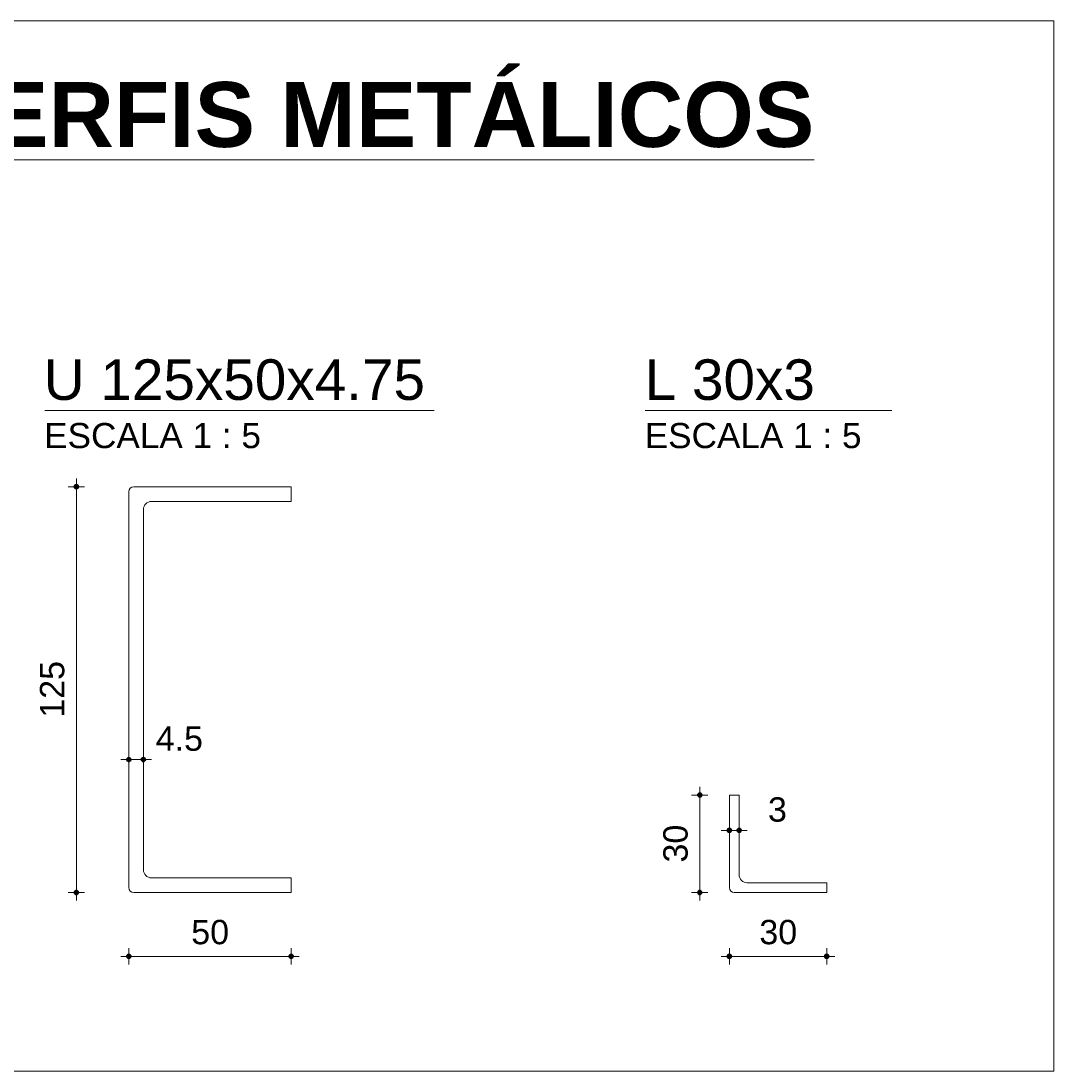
# Model space of a CAD drawing. Header units: metres. Extents: x 10.9 to 53.4, y -75.7 to 7.5.
# Tile 11 of 14: x 38.242 to 38.56, y 2.908 to 3.231. Entities that reach past the tile are written whole.
import ezdxf

# ---------------------------------------------------------------- set-up
doc = ezdxf.new("R2010")
doc.units = ezdxf.units.M
doc.linetypes.add('Projeção', pattern=[0.003969, 0.002381, -0.001587])
for name, color, linetype, lineweight in [('A-ANNO-DIMS', 7, 'Continuous', 9), ('A-ANNO-DIMS-5', 7, 'Continuous', 9), ('A-DETL-THIN', 7, 'Continuous', 18), ('A-FLOR-OVHD', 7, 'Projeção', 18), ('G-ANNO-TEXT', 7, 'Continuous', 9)]:
    doc.layers.add(name, color=color, linetype=linetype, lineweight=lineweight)
doc.styles.add('Arial_3', font='arial.ttf', dxfattribs={"height": 0.0075})
doc.styles.add('Arial_4', font='arial.ttf', dxfattribs={"height": 0.0125})
doc.styles.add('Arial_5', font='arial.ttf', dxfattribs={"height": 0.00775})
doc.styles.add('Arial_B', font='arialbd.ttf', dxfattribs={"height": 0.02})
doc.dimstyles.new('Linear_-_3_mm_em_mm_2', dxfattribs={"dimscale": 0.3048, "dimtxt": 0.007652, "dimasz": 0.016404, "dimexe": 0.008202, "dimexo": 0.0625, "dimgap": 0.004921, "dimtad": 1, "dimlfac": 1000, "dimrnd": 0.01, "dimdsep": 46, "dimtxsty": 'Arial_3', "dimblk1": 'DOTSMALL', "dimblk2": 'DOTSMALL', "dimsah": 1, "dimcen": 0.09, "dimdle": 0.008202, "dimazin": 0, "dimtfac": 1, "dimtdec": 4, "dimtix": 1, "dimtmove": 2, "dimatfit": 3, "dimfxl": 0.008202, "dimfxlon": 1, "dimtvp": 1, "dimtolj": 1, "dimtzin": 0, "dimarcsym": 2})
doc.dimstyles.new('Linear_-_3_mm_em_mm_2_1', dxfattribs={"dimscale": 0.3048, "dimtxt": 0.007652, "dimasz": 0.016404, "dimexe": 0.008202, "dimexo": 0.0625, "dimgap": 0.004921, "dimtad": 1, "dimlfac": 1000, "dimrnd": 0.01, "dimdsep": 46, "dimtxsty": 'Arial_3', "dimblk1": 'DOTSMALL', "dimblk2": 'DOTSMALL', "dimsah": 1, "dimcen": 0.09, "dimdle": 0.008202, "dimazin": 0, "dimtfac": 1, "dimtdec": 4, "dimtix": 1, "dimtmove": 0, "dimatfit": 3, "dimfxl": 0.008202, "dimfxlon": 1, "dimtvp": 1, "dimtolj": 1, "dimtzin": 0, "dimarcsym": 2})

# ---------------------------------------------------------------- blocks, each defined once
blk = doc.blocks.new('DIMBLOCK31-DETALHE DOS PERFIS')
at = {"layer": 'A-ANNO-DIMS-5', "lineweight": 35, "transparency": 16777216}
h = blk.add_hatch(color=256, dxfattribs=at)
edge = h.paths.add_edge_path()
edge.add_arc((38.27476, 3.00352), 0.000625, 0, 360)
h = blk.add_hatch(color=256, dxfattribs=at)
edge = h.paths.add_edge_path()
edge.add_arc((38.27926, 3.00352), 0.000625, 0, 360)
at = {"layer": 'A-ANNO-DIMS-5', "transparency": 16777216}
for p, q in [((38.27476, 3.00352), (38.27476, 3.00602)), ((38.27926, 3.00352), (38.27926, 3.00602)), ((38.27226, 3.00352), (38.28176, 3.00352)), ((38.27476, 3.00352), (38.27476, 3.00102)), ((38.27926, 3.00352), (38.27926, 3.00102))]:
    blk.add_line(p, q, dxfattribs=at)
at = {"layer": 'A-ANNO-DIMS-5', "lineweight": 35, "transparency": 16777216}
for centre in [(38.27476, 3.00352), (38.27926, 3.00352)]:
    blk.add_circle(centre, 0.000625, dxfattribs=at)
at = {"layer": 'A-ANNO-DIMS-5', "color": 0, "transparency": 16777216, "insert": (38.28304, 3.01372), "char_height": 0.0075, "width": 0.0173758, "attachment_point": 1, "line_spacing_factor": 0.941778, "style": 'Arial_3'}
blk.add_mtext('4.5', dxfattribs=at)
blk = doc.blocks.new('_DotSmall')
at = {"color": 0, "linetype": 'ByBlock', "const_width": 0.5}
blk.add_lwpolyline([(-0.0625, 0, 1), (0.0625, 0, 1)], format="xyb", close=True, dxfattribs=at)
blk = doc.blocks.new('DIMBLOCK32-DETALHE DOS PERFIS')
at = {"layer": 'A-ANNO-DIMS-5', "lineweight": 35, "transparency": 16777216}
h = blk.add_hatch(color=256, dxfattribs=at)
edge = h.paths.add_edge_path()
edge.add_arc((38.25862, 3.08757), 0.000625, 0, 360)
h = blk.add_hatch(color=256, dxfattribs=at)
edge = h.paths.add_edge_path()
edge.add_arc((38.25862, 2.96257), 0.000625, 0, 360)
at = {"layer": 'A-ANNO-DIMS-5', "transparency": 16777216}
for p, q in [((38.25862, 2.96007), (38.25862, 3.09007)), ((38.25862, 3.08757), (38.25612, 3.08757)), ((38.25862, 3.08757), (38.26112, 3.08757)), ((38.25862, 2.96257), (38.25612, 2.96257)), ((38.25862, 2.96257), (38.26112, 2.96257))]:
    blk.add_line(p, q, dxfattribs=at)
at = {"layer": 'A-ANNO-DIMS-5', "lineweight": 35, "transparency": 16777216}
for centre in [(38.25862, 3.08757), (38.25862, 2.96257)]:
    blk.add_circle(centre, 0.000625, dxfattribs=at)
at = {"layer": 'A-ANNO-DIMS-5', "color": 0, "transparency": 16777216, "insert": (38.24738, 3.01641), "char_height": 0.0075, "width": 0.0207662, "attachment_point": 1, "rotation": 90, "line_spacing_factor": 0.941778, "style": 'Arial_3'}
blk.add_mtext('125', dxfattribs=at)
blk = doc.blocks.new('DIMBLOCK33-DETALHE DOS PERFIS')
at = {"layer": 'A-ANNO-DIMS-5', "lineweight": 35, "transparency": 16777216}
h = blk.add_hatch(color=256, dxfattribs=at)
edge = h.paths.add_edge_path()
edge.add_arc((38.27476, 2.94289), 0.000625, 0, 360)
h = blk.add_hatch(color=256, dxfattribs=at)
edge = h.paths.add_edge_path()
edge.add_arc((38.32476, 2.94289), 0.000625, 0, 360)
at = {"layer": 'A-ANNO-DIMS-5', "transparency": 16777216}
for p, q in [((38.27476, 2.94289), (38.27476, 2.94539)), ((38.32476, 2.94289), (38.32476, 2.94539)), ((38.27226, 2.94289), (38.32726, 2.94289)), ((38.27476, 2.94289), (38.27476, 2.94039)), ((38.32476, 2.94289), (38.32476, 2.94039))]:
    blk.add_line(p, q, dxfattribs=at)
at = {"layer": 'A-ANNO-DIMS-5', "lineweight": 35, "transparency": 16777216}
for centre in [(38.27476, 2.94289), (38.32476, 2.94289)]:
    blk.add_circle(centre, 0.000625, dxfattribs=at)
at = {"layer": 'A-ANNO-DIMS-5', "color": 0, "transparency": 16777216, "insert": (38.29399, 2.95412), "char_height": 0.0075, "width": 0.0138441, "attachment_point": 1, "line_spacing_factor": 0.941778, "style": 'Arial_3'}
blk.add_mtext('50', dxfattribs=at)
blk = doc.blocks.new('DIMBLOCK34-DETALHE DOS PERFIS')
at = {"layer": 'A-ANNO-DIMS-5', "lineweight": 35, "transparency": 16777216}
h = blk.add_hatch(color=256, dxfattribs=at)
edge = h.paths.add_edge_path()
edge.add_arc((38.45976, 2.98169), 0.000625, 0, 360)
h = blk.add_hatch(color=256, dxfattribs=at)
edge = h.paths.add_edge_path()
edge.add_arc((38.46276, 2.98169), 0.000625, 0, 360)
at = {"layer": 'A-ANNO-DIMS-5', "transparency": 16777216}
for p, q in [((38.45976, 2.98169), (38.45976, 2.98419)), ((38.46276, 2.98169), (38.46276, 2.98419)), ((38.45726, 2.98169), (38.46526, 2.98169)), ((38.45976, 2.98169), (38.45976, 2.97919)), ((38.46276, 2.98169), (38.46276, 2.97919))]:
    blk.add_line(p, q, dxfattribs=at)
at = {"layer": 'A-ANNO-DIMS-5', "lineweight": 35, "transparency": 16777216}
for centre in [(38.45976, 2.98169), (38.46276, 2.98169)]:
    blk.add_circle(centre, 0.000625, dxfattribs=at)
at = {"layer": 'A-ANNO-DIMS-5', "color": 0, "transparency": 16777216, "insert": (38.47165, 2.99189), "char_height": 0.0075, "width": 0.0069221, "attachment_point": 1, "line_spacing_factor": 0.941778, "style": 'Arial_3'}
blk.add_mtext('3', dxfattribs=at)
blk = doc.blocks.new('DIMBLOCK35-DETALHE DOS PERFIS')
at = {"layer": 'A-ANNO-DIMS-5', "lineweight": 35, "transparency": 16777216}
h = blk.add_hatch(color=256, dxfattribs=at)
edge = h.paths.add_edge_path()
edge.add_arc((38.45976, 2.94289), 0.000625, 0, 360)
h = blk.add_hatch(color=256, dxfattribs=at)
edge = h.paths.add_edge_path()
edge.add_arc((38.48976, 2.94289), 0.000625, 0, 360)
at = {"layer": 'A-ANNO-DIMS-5', "transparency": 16777216}
for p, q in [((38.45976, 2.94289), (38.45976, 2.94539)), ((38.48976, 2.94289), (38.48976, 2.94539)), ((38.45726, 2.94289), (38.49226, 2.94289)), ((38.45976, 2.94289), (38.45976, 2.94039)), ((38.48976, 2.94289), (38.48976, 2.94039))]:
    blk.add_line(p, q, dxfattribs=at)
at = {"layer": 'A-ANNO-DIMS-5', "lineweight": 35, "transparency": 16777216}
for centre in [(38.45976, 2.94289), (38.48976, 2.94289)]:
    blk.add_circle(centre, 0.000625, dxfattribs=at)
at = {"layer": 'A-ANNO-DIMS-5', "color": 0, "transparency": 16777216, "insert": (38.46899, 2.95412), "char_height": 0.0075, "width": 0.0138441, "attachment_point": 1, "line_spacing_factor": 0.941778, "style": 'Arial_3'}
blk.add_mtext('30', dxfattribs=at)
blk = doc.blocks.new('DIMBLOCK36-DETALHE DOS PERFIS')
at = {"layer": 'A-ANNO-DIMS-5', "lineweight": 35, "transparency": 16777216}
h = blk.add_hatch(color=256, dxfattribs=at)
edge = h.paths.add_edge_path()
edge.add_arc((38.45064, 2.99257), 0.000625, 0, 360)
h = blk.add_hatch(color=256, dxfattribs=at)
edge = h.paths.add_edge_path()
edge.add_arc((38.45064, 2.96257), 0.000625, 0, 360)
at = {"layer": 'A-ANNO-DIMS-5', "transparency": 16777216}
for p, q in [((38.45064, 2.99257), (38.44814, 2.99257)), ((38.45064, 2.96007), (38.45064, 2.99507)), ((38.45064, 2.99257), (38.45314, 2.99257)), ((38.45064, 2.96257), (38.44814, 2.96257)), ((38.45064, 2.96257), (38.45314, 2.96257))]:
    blk.add_line(p, q, dxfattribs=at)
at = {"layer": 'A-ANNO-DIMS-5', "lineweight": 35, "transparency": 16777216}
for centre in [(38.45064, 2.99257), (38.45064, 2.96257)]:
    blk.add_circle(centre, 0.000625, dxfattribs=at)
at = {"layer": 'A-ANNO-DIMS-5', "color": 0, "transparency": 16777216, "insert": (38.4394, 2.9718), "char_height": 0.0075, "width": 0.0138441, "attachment_point": 1, "rotation": 90, "line_spacing_factor": 0.941778, "style": 'Arial_3'}
blk.add_mtext('30', dxfattribs=at)

msp = doc.modelspace()

# ---------------------------------------------------------------- linework, layer by layer
at = {"layer": 'A-DETL-THIN'}
for p, q in [((38.201238, 3.231071), (38.402746, 3.231071)), ((38.402746, 3.231071), (38.559756, 3.231071)), ((38.559756, 3.231071), (38.559756, 2.907565)), ((38.248851, 3.111071), (38.368851, 3.111071)), ((38.433851, 3.111071), (38.509756, 3.111071)), ((38.276256, 3.087565), (38.324756, 3.087565)), ((38.274756, 3.086065), (38.274756, 2.964065)), ((38.324756, 3.083065), (38.281756, 3.083065)), ((38.279256, 2.969565), (38.279256, 3.080565)), ((38.459756, 2.992565), (38.459756, 2.964065)), ((38.462756, 2.968065), (38.462756, 2.992565)), ((38.324756, 2.967065), (38.281756, 2.967065)), ((38.489756, 2.965565), (38.465256, 2.965565)), ((38.276256, 2.962565), (38.324756, 2.962565)), ((38.461256, 2.962565), (38.489756, 2.962565)), ((38.559756, 2.907565), (37.989756, 2.907565))]:
    msp.add_line(p, q, dxfattribs=at)
for centre, radius, start, end in [((38.276256, 3.086065), 0.0015, 90, 180), ((38.281756, 3.080565), 0.0025, 90, 180), ((38.281756, 2.969565), 0.0025, 180, 270), ((38.465256, 2.968065), 0.0025, 180, 270), ((38.276256, 2.964065), 0.0015, 180, 270), ((38.461256, 2.964065), 0.0015, 180, 270)]:
    msp.add_arc(centre, radius, start, end, dxfattribs=at)
at = {"layer": 'A-FLOR-OVHD'}
for p, q in [((38.324756, 3.087565), (38.324756, 3.083065)), ((38.459756, 2.992565), (38.462756, 2.992565)), ((38.324756, 2.962565), (38.324756, 2.967065)), ((38.489756, 2.962565), (38.489756, 2.965565))]:
    msp.add_line(p, q, dxfattribs=at)

# ---------------------------------------------------------------- texts
at = {"layer": 'G-ANNO-TEXT', "attachment_point": 1}
for s, insert, char_height, width, style in [('\\LDETALHE DOS PERFIS METÁLICOS', (38.004762, 3.212264), 0.02, 0.58683525, 'Arial_B'), (' U 125x50x4.75', (38.243695, 3.126826), 0.0125, 0.14710966, 'Arial_4'), ('L 30x3', (38.433673, 3.126826), 0.0125, 0.06293247, 'Arial_4'), ('ESCALA 1 : 5', (38.248673, 3.107219), 0.00775, 0.07896622, 'Arial_5'), ('ESCALA 1 : 5', (38.433673, 3.107219), 0.00775, 0.07896622, 'Arial_5')]:
    msp.add_mtext(s, dxfattribs=dict(at, insert=insert, char_height=char_height, width=width, style=style))

# ---------------------------------------------------------------- dimensions: what is measured, and where the dimension line sits
at = {"layer": 'A-ANNO-DIMS'}
for base, p1, p2, override, picture, middle in [((38.258619, 3.087565), (38.261119, 2.962565), (38.261119, 3.087565), {"dimpost": '<>', "dimfxl": 0.125}, 'DIMBLOCK32-DETALHE DOS PERFIS', (38.25329, 3.025065)), ((38.450636, 2.992565), (38.453136, 2.962565), (38.453136, 2.992565), {"dimpost": '<>', "dimfxl": 0.03}, 'DIMBLOCK36-DETALHE DOS PERFIS', (38.445304, 2.977565))]:
    dim = msp.add_linear_dim(base=base, p1=p1, p2=p2, angle=90, dimstyle='Linear_-_3_mm_em_mm_2_1', override=override, dxfattribs=at)
    dim.commit()
    dim.dimension.update_dxf_attribs({"geometry": picture, "text_midpoint": middle})
for base, p1, p2, override, picture, middle in [((38.279256, 3.003516), (38.274756, 3.006016), (38.279256, 3.006016), {"dimpost": '<>', "dimfxl": 0.0045}, 'DIMBLOCK31-DETALHE DOS PERFIS', (38.291733, 3.008717)), ((38.462756, 2.981693), (38.459756, 2.984193), (38.462756, 2.984193), {"dimpost": '<>', "dimfxl": 0.003}, 'DIMBLOCK34-DETALHE DOS PERFIS', (38.475111, 2.986894))]:
    dim = msp.add_linear_dim(base=base, p1=p1, p2=p2, dimstyle='Linear_-_3_mm_em_mm_2', override=override, dxfattribs=at)
    dim.commit()
    dim.dimension.update_dxf_attribs({"geometry": picture, "text_midpoint": middle, "dimtype": 160})
for base, p1, p2, override, picture, middle in [((38.324756, 2.942886), (38.274756, 2.945386), (38.324756, 2.945386), {"dimpost": '<>', "dimfxl": 0.05}, 'DIMBLOCK33-DETALHE DOS PERFIS', (38.299756, 2.948215)), ((38.489756, 2.942886), (38.459756, 2.945386), (38.489756, 2.945386), {"dimpost": '<>', "dimfxl": 0.03}, 'DIMBLOCK35-DETALHE DOS PERFIS', (38.474756, 2.948218))]:
    dim = msp.add_linear_dim(base=base, p1=p1, p2=p2, dimstyle='Linear_-_3_mm_em_mm_2_1', override=override, dxfattribs=at)
    dim.commit()
    dim.dimension.update_dxf_attribs({"geometry": picture, "text_midpoint": middle})

doc.saveas('drawing.dxf')
